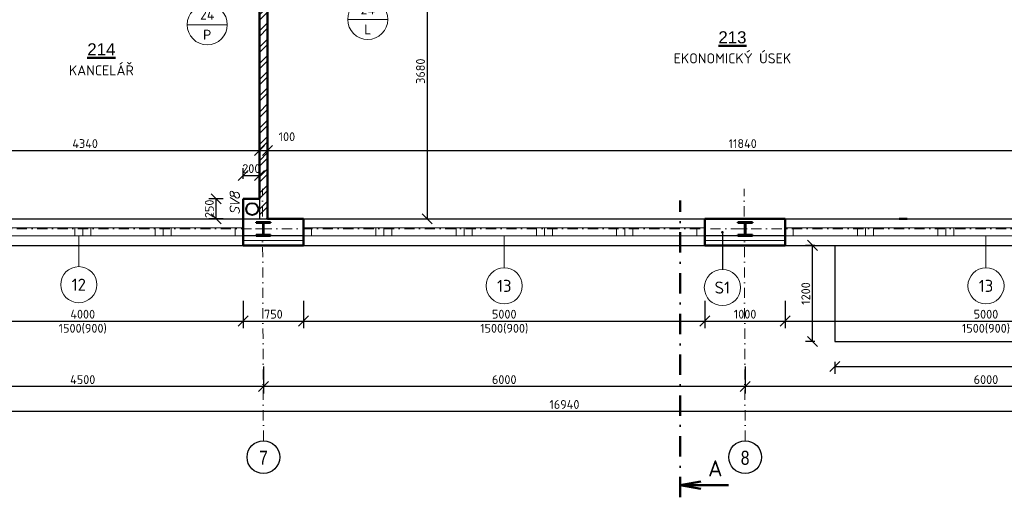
# Model space of a CAD drawing. Header units: millimetres. Extents: x -118752 to 407724, y -73278 to 155058.
# Tile 65 of 256: x 88409 to 100673, y 5973 to 11925. Entities that reach past the tile are written whole.
import ezdxf
from ezdxf.enums import TextEntityAlignment as Align

# ---------------------------------------------------------------- set-up
doc = ezdxf.new("R2010")
doc.units = ezdxf.units.MM
doc.header["$LTSCALE"] = 10
doc.linetypes.add('DASHDOT', pattern=[25.4, 12.7, -6.35, 0, -6.35])
for name, color, linetype, lineweight in [('CKBUBLINY', 1, 'Continuous', 18), ('CKBUBLINY_POPIS', 3, 'Continuous', 25), ('CKIZOLACE', 1, 'Continuous', 18), ('CKKOTY', 3, 'Continuous', 25), ('CKOKNA', 1, 'Continuous', 18), ('CKPOPIS_POHLED', 3, 'Continuous', 25), ('CKPOPISM', 6, 'Continuous', 50), ('CKPOPISM_POPIS', 3, 'Continuous', 25), ('CKRASTR', 7, 'DASHDOT', 15), ('CKRASTR_POPIS', 3, 'Continuous', 25), ('CKREZY_OZNACENI', 4, 'DASHDOT', 50), ('CKSTENY_PODROVINOU', 7, 'Continuous', 25), ('CKSTENY_REZ', 6, 'Continuous', 50), ('CKTEXTY_MALE', 3, 'Continuous', 18), ('CSPROFILY_OSY', 1, 'DASHDOT', 18), ('CSPROFILY_REZY', 4, 'Continuous', 50), ('srafy', 7, 'Continuous', 18), ('ZTI-DEŠŤOVÁ-KANALIZACE', 210, 'KANALIZACE', 40)]:
    doc.layers.add(name, color=color, linetype=linetype, lineweight=lineweight)
doc.styles.add('Arial', font='arial.ttf', dxfattribs={"width": 0.8})
doc.styles.add('KURZIVA', font='italic__.ttf')
doc.styles.get("Standard").update_dxf_attribs({"font": 'isocpeur.ttf'})
doc.linetypes.add('IZOLACE_POLYSTYREN_EXPANDOVANY', pattern='A,1,[224,CADKON.SHX,S=0.01,R=0,X=-0.5,Y=-1.74],-2', length=3)
doc.linetypes.add('KANALIZACE', pattern='A,30,-3.5,["C",Standard,S=2.54,R=0,X=-3.81,Y=-1.27],-0.001', length=33.501)
doc.dimstyles.new('CADKON', dxfattribs={"dimscale": 50, "dimtxt": 2.2, "dimasz": 2.5, "dimexe": 1.8, "dimexo": 5, "dimgap": 0.6, "dimtad": 1, "dimrnd": 1, "dimtxsty": 'Standard', "dimblk1": 'OBLIQUE', "dimblk2": 'OBLIQUE', "dimsah": 1, "dimcen": 2.5, "dimadec": 1, "dimazin": 2, "dimtfac": 1, "dimtdec": 4, "dimtix": 1, "dimtmove": 2, "dimatfit": 3, "dimldrblk": 'OPEN30', "dimfxl": 5, "dimfxlon": 1, "dimtolj": 1, "dimarcsym": 0})

# ---------------------------------------------------------------- blocks, each defined once
blk = doc.blocks.new('_OBLIQUE')
at = {"color": 0, "linetype": 'ByBlock'}
blk.add_line((-0.5, -0.5), (0.5, 0.5), dxfattribs=at)
blk = doc.blocks.new('*D7928')
at = {"layer": 'CKKOTY', "color": 0, "lineweight": -2}
for p, q in [((96944, 8420), (96944, 8080)), ((97944, 8420), (97944, 8080)), ((96944, 8170), (97944, 8170))]:
    blk.add_line(p, q, dxfattribs=at)
at = {"layer": 'Defpoints', "color": 0}
for p in [(96944, 9113), (97944, 9113), (97944, 8170)]:
    blk.add_point(p, dxfattribs=at)
at = {"layer": 'CKKOTY', "color": 0, "lineweight": -2, "xscale": 125, "yscale": 125, "zscale": 125, "rotation": 180}
blk.add_blockref('_OBLIQUE', (96944, 8170), dxfattribs=at)
at = {"layer": 'CKKOTY', "color": 0, "lineweight": -2, "xscale": 125, "yscale": 125, "zscale": 125}
blk.add_blockref('_OBLIQUE', (97944, 8170), dxfattribs=at)
at = {"layer": 'CKKOTY', "color": 0, "insert": (97444, 8255), "char_height": 110, "attachment_point": 5}
blk.add_mtext('\\A1;1000', dxfattribs=at)
blk = doc.blocks.new('_Open30')
at = {"color": 0, "lineweight": -2}
for p, q in [((-1, 0.268), (0, 0)), ((0, 0), (-1, -0.268)), ((0, 0), (-1, 0))]:
    blk.add_line(p, q, dxfattribs=at)
blk = doc.blocks.new('*D7931')
at = {"layer": 'CKKOTY', "color": 0, "lineweight": -2}
for p, q in [((97444, 7605), (97444, 7265)), ((103444, 7605), (103444, 7265)), ((103444, 7355), (97444, 7355))]:
    blk.add_line(p, q, dxfattribs=at)
at = {"layer": 'Defpoints', "color": 0}
for p in [(103444, 9113), (97444, 8170), (97444, 7355)]:
    blk.add_point(p, dxfattribs=at)
at = {"layer": 'CKKOTY', "color": 0, "lineweight": -2, "xscale": 125, "yscale": 125, "zscale": 125, "rotation": 180}
blk.add_blockref('_OBLIQUE', (97444, 7355), dxfattribs=at)
at = {"layer": 'CKKOTY', "color": 0, "lineweight": -2, "xscale": 125, "yscale": 125, "zscale": 125}
blk.add_blockref('_OBLIQUE', (103444, 7355), dxfattribs=at)
at = {"layer": 'CKKOTY', "color": 0, "insert": (100444, 7440), "char_height": 110, "attachment_point": 5}
blk.add_mtext('\\A1;6000', dxfattribs=at)
blk = doc.blocks.new('*D7932')
at = {"layer": 'CKKOTY', "color": 0, "lineweight": -2}
for p, q in [((91444, 7605), (91444, 7265)), ((97444, 7605), (97444, 7265)), ((97444, 7355), (91444, 7355))]:
    blk.add_line(p, q, dxfattribs=at)
at = {"layer": 'Defpoints', "color": 0}
for p in [(91444, 8170), (97444, 8170), (91444, 7355)]:
    blk.add_point(p, dxfattribs=at)
at = {"layer": 'CKKOTY', "color": 0, "lineweight": -2, "xscale": 125, "yscale": 125, "zscale": 125, "rotation": 180}
blk.add_blockref('_OBLIQUE', (91444, 7355), dxfattribs=at)
at = {"layer": 'CKKOTY', "color": 0, "lineweight": -2, "xscale": 125, "yscale": 125, "zscale": 125}
blk.add_blockref('_OBLIQUE', (97444, 7355), dxfattribs=at)
at = {"layer": 'CKKOTY', "color": 0, "insert": (94444, 7440), "char_height": 110, "attachment_point": 5}
blk.add_mtext('\\A1;6000', dxfattribs=at)
blk = doc.blocks.new('*D7933')
at = {"layer": 'CKKOTY', "color": 0, "lineweight": -2}
for p, q in [((86944, 7605), (86944, 7265)), ((91444, 7605), (91444, 7265)), ((91444, 7355), (86944, 7355))]:
    blk.add_line(p, q, dxfattribs=at)
at = {"layer": 'Defpoints', "color": 0}
for p in [(86944, 8113), (91444, 8170), (86944, 7355)]:
    blk.add_point(p, dxfattribs=at)
at = {"layer": 'CKKOTY', "color": 0, "lineweight": -2, "xscale": 125, "yscale": 125, "zscale": 125, "rotation": 180}
blk.add_blockref('_OBLIQUE', (86944, 7355), dxfattribs=at)
at = {"layer": 'CKKOTY', "color": 0, "lineweight": -2, "xscale": 125, "yscale": 125, "zscale": 125}
blk.add_blockref('_OBLIQUE', (91444, 7355), dxfattribs=at)
at = {"layer": 'CKKOTY', "color": 0, "insert": (89194, 7440), "char_height": 110, "attachment_point": 5}
blk.add_mtext('\\A1;4500', dxfattribs=at)
blk = doc.blocks.new('*D7935')
at = {"layer": 'CKKOTY', "color": 0, "lineweight": -2}
for p, q in [((86724, 7295), (86724, 6955)), ((103664, 7295), (103664, 6955)), ((86724, 7045), (103664, 7045))]:
    blk.add_line(p, q, dxfattribs=at)
at = {"layer": 'Defpoints', "color": 0}
for p in [(86724, 9113), (103664, 9113), (103664, 7045)]:
    blk.add_point(p, dxfattribs=at)
at = {"layer": 'CKKOTY', "color": 0, "lineweight": -2, "xscale": 125, "yscale": 125, "zscale": 125, "rotation": 180}
blk.add_blockref('_OBLIQUE', (86724, 7045), dxfattribs=at)
at = {"layer": 'CKKOTY', "color": 0, "lineweight": -2, "xscale": 125, "yscale": 125, "zscale": 125}
blk.add_blockref('_OBLIQUE', (103664, 7045), dxfattribs=at)
at = {"layer": 'CKKOTY', "color": 0, "insert": (95194, 7130), "char_height": 110, "attachment_point": 5}
blk.add_mtext('\\A1;16940', dxfattribs=at)
blk = doc.blocks.new('_Open90')
at = {"color": 0, "lineweight": -2}
for p, q in [((0, 0), (-1, 0)), ((-0.5, 0.5), (0, 0)), ((0, 0), (-0.5, -0.5))]:
    blk.add_line(p, q, dxfattribs=at)
blk = doc.blocks.new('*D7937')
at = {"layer": 'CKKOTY', "color": 0, "lineweight": -2}
for p, q in [((91194, 8420), (91194, 8080)), ((91944, 8420), (91944, 8080)), ((91194, 8170), (91944, 8170))]:
    blk.add_line(p, q, dxfattribs=at)
at = {"layer": 'Defpoints', "color": 0}
for p in [(91194, 9113), (91944, 9113), (91944, 8170)]:
    blk.add_point(p, dxfattribs=at)
at = {"layer": 'CKKOTY', "color": 0, "lineweight": -2, "xscale": 125, "yscale": 125, "zscale": 125, "rotation": 180}
blk.add_blockref('_OBLIQUE', (91194, 8170), dxfattribs=at)
at = {"layer": 'CKKOTY', "color": 0, "lineweight": -2, "xscale": 125, "yscale": 125, "zscale": 125}
blk.add_blockref('_OBLIQUE', (91944, 8170), dxfattribs=at)
at = {"layer": 'CKKOTY', "color": 0, "insert": (91569, 8255), "char_height": 110, "attachment_point": 5}
blk.add_mtext('\\A1;750', dxfattribs=at)
blk = doc.blocks.new('*D7938')
at = {"layer": 'CKKOTY', "color": 0, "lineweight": -2}
for p, q in [((87194, 8420), (87194, 8080)), ((91194, 8420), (91194, 8080)), ((87194, 8170), (91194, 8170))]:
    blk.add_line(p, q, dxfattribs=at)
at = {"layer": 'Defpoints', "color": 0}
for p in [(87194, 9113), (91194, 9113), (91194, 8170)]:
    blk.add_point(p, dxfattribs=at)
at = {"layer": 'CKKOTY', "color": 0, "lineweight": -2, "xscale": 125, "yscale": 125, "zscale": 125, "rotation": 180}
blk.add_blockref('_OBLIQUE', (87194, 8170), dxfattribs=at)
at = {"layer": 'CKKOTY', "color": 0, "lineweight": -2, "xscale": 125, "yscale": 125, "zscale": 125}
blk.add_blockref('_OBLIQUE', (91194, 8170), dxfattribs=at)
at = {"layer": 'CKKOTY', "color": 0, "char_height": 110, "attachment_point": 5}
for s, insert in [('\\A1;4000', (89194, 8255)), ('\\A1;1500(900)', (89194, 8074))]:
    blk.add_mtext(s, dxfattribs=dict(at, insert=insert))
blk = doc.blocks.new('*D7939')
at = {"layer": 'CKKOTY', "color": 0, "lineweight": -2}
for p, q in [((91944, 8420), (91944, 8080)), ((96944, 8420), (96944, 8080)), ((91944, 8170), (96944, 8170))]:
    blk.add_line(p, q, dxfattribs=at)
at = {"layer": 'Defpoints', "color": 0}
for p in [(91944, 9113), (96944, 9113), (96944, 8170)]:
    blk.add_point(p, dxfattribs=at)
at = {"layer": 'CKKOTY', "color": 0, "lineweight": -2, "xscale": 125, "yscale": 125, "zscale": 125, "rotation": 180}
blk.add_blockref('_OBLIQUE', (91944, 8170), dxfattribs=at)
at = {"layer": 'CKKOTY', "color": 0, "lineweight": -2, "xscale": 125, "yscale": 125, "zscale": 125}
blk.add_blockref('_OBLIQUE', (96944, 8170), dxfattribs=at)
at = {"layer": 'CKKOTY', "color": 0, "char_height": 110, "attachment_point": 5}
for s, insert in [('\\A1;5000', (94444, 8255)), ('\\A1;1500(900)', (94444, 8074))]:
    blk.add_mtext(s, dxfattribs=dict(at, insert=insert))
blk = doc.blocks.new('*D7940')
at = {"layer": 'CKKOTY', "color": 0, "lineweight": -2}
for p, q in [((97944, 8420), (97944, 8080)), ((102944, 8420), (102944, 8080)), ((97944, 8170), (102944, 8170))]:
    blk.add_line(p, q, dxfattribs=at)
at = {"layer": 'Defpoints', "color": 0}
for p in [(97944, 9113), (102944, 9113), (102944, 8170)]:
    blk.add_point(p, dxfattribs=at)
at = {"layer": 'CKKOTY', "color": 0, "lineweight": -2, "xscale": 125, "yscale": 125, "zscale": 125, "rotation": 180}
blk.add_blockref('_OBLIQUE', (97944, 8170), dxfattribs=at)
at = {"layer": 'CKKOTY', "color": 0, "lineweight": -2, "xscale": 125, "yscale": 125, "zscale": 125}
blk.add_blockref('_OBLIQUE', (102944, 8170), dxfattribs=at)
at = {"layer": 'CKKOTY', "color": 0, "char_height": 110, "attachment_point": 5}
for s, insert in [('\\A1;5000', (100444, 8255)), ('\\A1;1500(900)', (100444, 8074))]:
    blk.add_mtext(s, dxfattribs=dict(at, insert=insert))
blk = doc.blocks.new('*D7956')
at = {"layer": 'CKKOTY', "color": 0, "lineweight": -2}
for p, q in [((91494, 10046), (91494, 10386)), ((103334, 10046), (103334, 10386)), ((91494, 10296), (103334, 10296))]:
    blk.add_line(p, q, dxfattribs=at)
at = {"layer": 'Defpoints', "color": 0}
for p in [(103334, 10296), (91494, 9443), (103334, 9443)]:
    blk.add_point(p, dxfattribs=at)
at = {"layer": 'CKKOTY', "color": 0, "lineweight": -2, "xscale": 125, "yscale": 125, "zscale": 125, "rotation": 180}
blk.add_blockref('_OBLIQUE', (91494, 10296), dxfattribs=at)
at = {"layer": 'CKKOTY', "color": 0, "lineweight": -2, "xscale": 125, "yscale": 125, "zscale": 125}
blk.add_blockref('_OBLIQUE', (103334, 10296), dxfattribs=at)
at = {"layer": 'CKKOTY', "color": 0, "insert": (97414, 10381), "char_height": 110, "attachment_point": 5}
blk.add_mtext('\\A1;11840', dxfattribs=at)
blk = doc.blocks.new('*D7995')
at = {"layer": 'CKKOTY', "color": 0, "lineweight": -2}
for p, q in [((93236, 13123), (93576, 13123)), ((93486, 13123), (93486, 9443)), ((93236, 9443), (93576, 9443))]:
    blk.add_line(p, q, dxfattribs=at)
at = {"layer": 'Defpoints', "color": 0}
for p in [(92344, 13123), (91944, 9443), (93486, 9443)]:
    blk.add_point(p, dxfattribs=at)
at = {"layer": 'CKKOTY', "color": 0, "lineweight": -2, "xscale": 125, "yscale": 125, "zscale": 125}
for p, rotation in [((93486, 13123), 90), ((93486, 9443), 270)]:
    blk.add_blockref('_OBLIQUE', p, dxfattribs=dict(at, rotation=rotation))
at = {"layer": 'CKKOTY', "color": 0, "insert": (93401, 11283), "char_height": 110, "attachment_point": 5, "rotation": 90}
blk.add_mtext('\\A1;3680', dxfattribs=at)
blk = doc.blocks.new('*D8735')
at = {"layer": 'CKKOTY', "color": 0, "lineweight": -2}
for p, q in [((98563, 7663), (98563, 7512)), ((103663, 7663), (103663, 7512)), ((98563, 7602), (103663, 7602))]:
    blk.add_line(p, q, dxfattribs=at)
at = {"layer": 'Defpoints', "color": 0}
for p in [(98563, 7913), (103663, 7913), (103663, 7602)]:
    blk.add_point(p, dxfattribs=at)
at = {"layer": 'CKKOTY', "color": 0, "lineweight": -2, "xscale": 125, "yscale": 125, "zscale": 125, "rotation": 180}
blk.add_blockref('_OBLIQUE', (98563, 7602), dxfattribs=at)
at = {"layer": 'CKKOTY', "color": 0, "lineweight": -2, "xscale": 125, "yscale": 125, "zscale": 125}
blk.add_blockref('_OBLIQUE', (103663, 7602), dxfattribs=at)
at = {"layer": 'CKKOTY', "color": 0, "insert": (101113, 7687), "char_height": 110, "attachment_point": 5}
blk.add_mtext('\\A1;5100', dxfattribs=at)
blk = doc.blocks.new('*D8802')
at = {"layer": 'CKKOTY', "color": 0, "lineweight": -2}
for p, q in [((90944, 9693), (90766, 9693)), ((90856, 9443), (90856, 9693)), ((90944, 9443), (90766, 9443))]:
    blk.add_line(p, q, dxfattribs=at)
at = {"layer": 'Defpoints', "color": 0}
for p in [(90856, 9693), (91194, 9693), (91194, 9443)]:
    blk.add_point(p, dxfattribs=at)
at = {"layer": 'CKKOTY', "color": 0, "lineweight": -2, "xscale": 125, "yscale": 125, "zscale": 125}
for p, rotation in [((90856, 9693), 270), ((90856, 9443), 90)]:
    blk.add_blockref('_OBLIQUE', p, dxfattribs=dict(at, rotation=rotation))
at = {"layer": 'CKKOTY', "color": 0, "insert": (90771, 9568), "char_height": 110, "attachment_point": 5, "rotation": 90}
blk.add_mtext('\\A1;250', dxfattribs=at)
blk = doc.blocks.new('*D8803')
at = {"layer": 'CKKOTY', "color": 0, "lineweight": -2}
for p, q in [((87054, 10046), (87054, 10386)), ((91394, 10046), (91394, 10386)), ((87054, 10296), (91394, 10296))]:
    blk.add_line(p, q, dxfattribs=at)
at = {"layer": 'Defpoints', "color": 0}
for p in [(91394, 10296), (87054, 9443), (91394, 9443)]:
    blk.add_point(p, dxfattribs=at)
at = {"layer": 'CKKOTY', "color": 0, "lineweight": -2, "xscale": 125, "yscale": 125, "zscale": 125, "rotation": 180}
blk.add_blockref('_OBLIQUE', (87054, 10296), dxfattribs=at)
at = {"layer": 'CKKOTY', "color": 0, "lineweight": -2, "xscale": 125, "yscale": 125, "zscale": 125}
blk.add_blockref('_OBLIQUE', (91394, 10296), dxfattribs=at)
at = {"layer": 'CKKOTY', "color": 0, "insert": (89224, 10381), "char_height": 110, "attachment_point": 5}
blk.add_mtext('\\A1;4340', dxfattribs=at)
blk = doc.blocks.new('*D8804')
at = {"layer": 'CKKOTY', "color": 0, "lineweight": -2}
for p, q in [((91394, 10046), (91394, 10386)), ((91494, 10046), (91494, 10386)), ((91394, 10296), (91494, 10296))]:
    blk.add_line(p, q, dxfattribs=at)
at = {"layer": 'Defpoints', "color": 0}
for p in [(91494, 10296), (91394, 9443), (91494, 9443)]:
    blk.add_point(p, dxfattribs=at)
at = {"layer": 'CKKOTY', "color": 0, "lineweight": -2, "xscale": 125, "yscale": 125, "zscale": 125, "rotation": 180}
blk.add_blockref('_OBLIQUE', (91394, 10296), dxfattribs=at)
at = {"layer": 'CKKOTY', "color": 0, "lineweight": -2, "xscale": 125, "yscale": 125, "zscale": 125}
blk.add_blockref('_OBLIQUE', (91494, 10296), dxfattribs=at)
at = {"layer": 'CKKOTY', "color": 0, "insert": (91737, 10466), "char_height": 110, "attachment_point": 5}
blk.add_mtext('\\A1;100', dxfattribs=at)
blk = doc.blocks.new('*D8805')
at = {"layer": 'CKKOTY', "color": 0, "lineweight": -2}
for p, q in [((91194, 9943), (91194, 10074)), ((91394, 9943), (91394, 10074)), ((91194, 9984), (91394, 9984))]:
    blk.add_line(p, q, dxfattribs=at)
at = {"layer": 'Defpoints', "color": 0}
for p in [(91394, 9984), (91194, 9693), (91394, 9693)]:
    blk.add_point(p, dxfattribs=at)
at = {"layer": 'CKKOTY', "color": 0, "lineweight": -2, "xscale": 125, "yscale": 125, "zscale": 125}
blk.add_blockref('_OBLIQUE', (91194, 9984), dxfattribs=at)
at = {"layer": 'CKKOTY', "color": 0, "lineweight": -2, "xscale": 125, "yscale": 125, "zscale": 125, "rotation": 180}
blk.add_blockref('_OBLIQUE', (91394, 9984), dxfattribs=at)
at = {"layer": 'CKKOTY', "color": 0, "insert": (91294, 10069), "char_height": 110, "attachment_point": 5}
blk.add_mtext('\\A1;200', dxfattribs=at)
blk = doc.blocks.new('*D8839')
at = {"layer": 'CKKOTY', "color": 0, "lineweight": -2}
for p, q in [((98313, 9113), (98195, 9113)), ((98285, 7913), (98285, 9113)), ((98313, 7913), (98195, 7913))]:
    blk.add_line(p, q, dxfattribs=at)
at = {"layer": 'Defpoints', "color": 0}
for p in [(98285, 9113), (98563, 9113), (98563, 7913)]:
    blk.add_point(p, dxfattribs=at)
at = {"layer": 'CKKOTY', "color": 0, "lineweight": -2, "xscale": 125, "yscale": 125, "zscale": 125}
for p, rotation in [((98285, 9113), 90), ((98285, 7913), 270)]:
    blk.add_blockref('_OBLIQUE', p, dxfattribs=dict(at, rotation=rotation))
at = {"layer": 'CKKOTY', "color": 0, "insert": (98200, 8513), "char_height": 110, "attachment_point": 5, "rotation": 90}
blk.add_mtext('\\A1;1200', dxfattribs=at)
blk = doc.blocks.new('CK_BUBBLE_1_0_0')
at = {"color": 0, "linetype": 'ByBlock', "lineweight": -2}
blk.add_circle((0, 0), 1, dxfattribs=at)
blk = doc.blocks.new('CK_S_EXT_HEAHEA180')
for p, q in [((-90, 85.5), (90, 85.5)), ((-90, 85.5), (-90, 76)), ((-90, 76), (-18, 76)), ((-3, -61), (-3, 61)), ((3, -61), (3, 61)), ((90, 76), (18, 76)), ((90, 85.5), (90, 76)), ((-90, -85.5), (-90, -76)), ((-90, -76), (-18, -76)), ((-90, -85.5), (90, -85.5)), ((90, -76), (18, -76)), ((90, -85.5), (90, -76))]:
    blk.add_line(p, q)
for centre, start, end in [((-18, 61), 0, 90), ((18, 61), 90, 180), ((-18, -61), 270, 0), ((18, -61), 180, 270)]:
    blk.add_arc(centre, 15, start, end)
blk = doc.blocks.new('CK_BUBBLE_2_0_0')
at = {"color": 0, "linetype": 'ByBlock', "lineweight": -2}
blk.add_line((1, 0), (-1, 0), dxfattribs=at)
blk.add_circle((0, 0), 1, dxfattribs=at)
blk = doc.blocks.new('CKBL2010716103042', base_point=(89426, 10527))
blk = doc.blocks.new('CKBL2010716103034', base_point=(95404, 10634))

msp = doc.modelspace()

# ---------------------------------------------------------------- hatches: boundary and pattern name
at = {"layer": 'srafy', "transparency": 33554661}
h = msp.add_hatch(dxfattribs=at)
h.set_pattern_fill('ANSI32', color=256, scale=15, style=0)
h.paths.add_polyline_path([(91394.387, 9692.666), (91394.387, 9442.666), (91433.824, 9442.666), (91494.387, 9442.666), (91494.387, 13123.166), (91432.373, 13123.166), (91394.387, 13123.166)])
h.paths.add_polyline_path([(91162.387, 10151.707), (91426.387, 10151.707), (91426.387, 9986.707), (91162.387, 9986.707)], flags=24)

# ---------------------------------------------------------------- linework, layer by layer
at = {"layer": 'CKBUBLINY'}
for p, q in [((89144.387, 8847.567), (89144.387, 9232.666)), ((94444.387, 8832.666), (94444.387, 9232.666)), ((100444.387, 8832.666), (100444.387, 9232.666))]:
    msp.add_line(p, q, dxfattribs=at)
at = {"layer": 'CKIZOLACE', "linetype": 'IZOLACE_POLYSTYREN_EXPANDOVANY', "ltscale": 3}
for points in [[(91944.387, 9172.666), (91194.387, 9172.666)], [(97944.387, 9172.666), (96944.387, 9172.666)]]:
    msp.add_lwpolyline(points, dxfattribs=at)
at = {"layer": 'CKOKNA'}
for p, q in [((88294.387, 9332.666), (89094.387, 9332.666)), ((89194.387, 9332.666), (89094.387, 9332.666)), ((89094.387, 9232.666), (89094.387, 9332.666)), ((89194.387, 9232.666), (89194.387, 9332.666)), ((89294.387, 9332.666), (89194.387, 9332.666)), ((89294.387, 9332.666), (90094.387, 9332.666)), ((89294.387, 9232.666), (89294.387, 9332.666)), ((90194.387, 9332.666), (90094.387, 9332.666)), ((90094.387, 9232.666), (90094.387, 9332.666)), ((90194.387, 9232.666), (90194.387, 9332.666)), ((90294.387, 9332.666), (90194.387, 9332.666)), ((90294.387, 9332.666), (91094.387, 9332.666)), ((90294.387, 9232.666), (90294.387, 9332.666)), ((91094.387, 9332.666), (91194.387, 9332.666)), ((91094.387, 9232.666), (91094.387, 9332.666)), ((91194.387, 9232.666), (91194.387, 9332.666)), ((92044.387, 9332.666), (91944.387, 9332.666)), ((91944.387, 9232.666), (91944.387, 9332.666)), ((92044.387, 9332.666), (92844.387, 9332.666)), ((92044.387, 9232.666), (92044.387, 9332.666)), ((92944.387, 9332.666), (92844.387, 9332.666)), ((92844.387, 9232.666), (92844.387, 9332.666)), ((92944.387, 9232.666), (92944.387, 9332.666)), ((93044.387, 9332.666), (92944.387, 9332.666)), ((93044.387, 9332.666), (93844.387, 9332.666)), ((93044.387, 9232.666), (93044.387, 9332.666)), ((93944.387, 9332.666), (93844.387, 9332.666)), ((93844.387, 9232.666), (93844.387, 9332.666)), ((93944.387, 9232.666), (93944.387, 9332.666)), ((94044.387, 9332.666), (93944.387, 9332.666)), ((94044.387, 9332.666), (94844.387, 9332.666)), ((94044.387, 9232.666), (94044.387, 9332.666)), ((94944.387, 9332.666), (94844.387, 9332.666)), ((94844.387, 9232.666), (94844.387, 9332.666)), ((94944.387, 9232.666), (94944.387, 9332.666)), ((95044.387, 9332.666), (94944.387, 9332.666)), ((95044.387, 9332.666), (95844.387, 9332.666)), ((95044.387, 9232.666), (95044.387, 9332.666)), ((95944.387, 9332.666), (95844.387, 9332.666)), ((95844.387, 9232.666), (95844.387, 9332.666)), ((95944.387, 9232.666), (95944.387, 9332.666)), ((96044.387, 9332.666), (95944.387, 9332.666)), ((96044.387, 9332.666), (96844.387, 9332.666)), ((96044.387, 9232.666), (96044.387, 9332.666)), ((96844.387, 9232.666), (96844.387, 9332.666)), ((96844.387, 9332.666), (96944.387, 9332.666)), ((96944.387, 9232.666), (96944.387, 9332.666)), ((98044.387, 9332.666), (97944.387, 9332.666)), ((97944.387, 9232.666), (97944.387, 9332.666)), ((98044.387, 9332.666), (98844.387, 9332.666)), ((98044.387, 9232.666), (98044.387, 9332.666)), ((98944.387, 9332.666), (98844.387, 9332.666)), ((98844.387, 9232.666), (98844.387, 9332.666)), ((98944.387, 9232.666), (98944.387, 9332.666)), ((99044.387, 9332.666), (98944.387, 9332.666)), ((99044.387, 9332.666), (99844.387, 9332.666)), ((99044.387, 9232.666), (99044.387, 9332.666)), ((99944.387, 9332.666), (99844.387, 9332.666)), ((99844.387, 9232.666), (99844.387, 9332.666)), ((99944.387, 9232.666), (99944.387, 9332.666)), ((100044.387, 9332.666), (99944.387, 9332.666)), ((100044.387, 9332.666), (100844.387, 9332.666)), ((100044.387, 9232.666), (100044.387, 9332.666)), ((88294.387, 9232.666), (89094.387, 9232.666)), ((89194.387, 9232.666), (89094.387, 9232.666)), ((89294.387, 9232.666), (89194.387, 9232.666)), ((89294.387, 9232.666), (90094.387, 9232.666)), ((90194.387, 9232.666), (90094.387, 9232.666)), ((90294.387, 9232.666), (90194.387, 9232.666)), ((90294.387, 9232.666), (91094.387, 9232.666)), ((91094.387, 9232.666), (91194.387, 9232.666)), ((92044.387, 9232.666), (91944.387, 9232.666)), ((92044.387, 9232.666), (92844.387, 9232.666)), ((92944.387, 9232.666), (92844.387, 9232.666)), ((93044.387, 9232.666), (92944.387, 9232.666)), ((93044.387, 9232.666), (93844.387, 9232.666)), ((93944.387, 9232.666), (93844.387, 9232.666)), ((94044.387, 9232.666), (93944.387, 9232.666)), ((94044.387, 9232.666), (94844.387, 9232.666)), ((94944.387, 9232.666), (94844.387, 9232.666)), ((95044.387, 9232.666), (94944.387, 9232.666)), ((95044.387, 9232.666), (95844.387, 9232.666)), ((95944.387, 9232.666), (95844.387, 9232.666)), ((96044.387, 9232.666), (95944.387, 9232.666)), ((96044.387, 9232.666), (96844.387, 9232.666)), ((96844.387, 9232.666), (96944.387, 9232.666)), ((98044.387, 9232.666), (97944.387, 9232.666)), ((98044.387, 9232.666), (98844.387, 9232.666)), ((98944.387, 9232.666), (98844.387, 9232.666)), ((99044.387, 9232.666), (98944.387, 9232.666)), ((99044.387, 9232.666), (99844.387, 9232.666)), ((99944.387, 9232.666), (99844.387, 9232.666)), ((100044.387, 9232.666), (99944.387, 9232.666)), ((100044.387, 9232.666), (100844.387, 9232.666))]:
    msp.add_line(p, q, dxfattribs=at)
at = {"layer": 'CKRASTR'}
for p, q in [((91444.51, 6678.275), (91432.373, 9818.166)), ((97444.51, 6678.275), (97432.373, 9818.166)), ((82782.01, 9318.166), (104444.387, 9318.166))]:
    msp.add_line(p, q, dxfattribs=at)
at = {"layer": 'CKRASTR_POPIS'}
for centre in [(91444.387, 6474.353), (97444.387, 6474.353)]:
    msp.add_circle(centre, 203.923, dxfattribs=at)
at = {"layer": 'CKREZY_OZNACENI', "ltscale": 2}
msp.add_line((96636.055, 5973.2), (96636.055, 9670.867), dxfattribs=at)
at = {"layer": 'CKREZY_OZNACENI', "linetype": 'Continuous'}
for q in [(96894.567, 6168.783), (97236.055, 6123.2), (96894.567, 6077.617)]:
    msp.add_line((96636.055, 6123.2), q, dxfattribs=at)
at = {"layer": 'CKSTENY_PODROVINOU'}
for p, q in [((91394.387, 9692.666), (91394.387, 9442.666)), ((87194.387, 9442.666), (91194.387, 9442.666)), ((91194.387, 9442.666), (91394.387, 9442.666)), ((91394.387, 9442.666), (91494.387, 9442.666)), ((91944.387, 9442.666), (96944.387, 9442.666)), ((97944.387, 9442.666), (102944.387, 9442.666)), ((91944.387, 9232.666), (91194.387, 9232.666)), ((91194.387, 9232.666), (91194.387, 9112.666)), ((91944.387, 9232.666), (91944.387, 9112.666)), ((97944.387, 9232.666), (96944.387, 9232.666)), ((96944.387, 9232.666), (96944.387, 9112.666)), ((97944.387, 9232.666), (97944.387, 9112.666)), ((87194.387, 9112.666), (91194.387, 9112.666)), ((91944.387, 9112.666), (96944.387, 9112.666)), ((97944.387, 9112.666), (102944.387, 9112.666)), ((98563.387, 9112.666), (98563.387, 7912.666)), ((98563.387, 7912.666), (103663.329, 7912.666))]:
    msp.add_line(p, q, dxfattribs=at)
at = {"layer": 'CKSTENY_REZ'}
for p, q in [((91394.387, 13123.166), (91394.387, 9692.666)), ((91494.387, 13123.166), (91494.387, 9442.666)), ((91194.387, 9442.666), (91194.387, 9692.666)), ((91194.387, 9692.666), (91394.387, 9692.666)), ((91194.387, 9112.666), (91194.387, 9442.666)), ((91944.387, 9442.666), (91494.387, 9442.666)), ((91944.387, 9112.666), (91944.387, 9442.666)), ((97944.387, 9442.666), (96944.387, 9442.666)), ((96944.387, 9112.666), (96944.387, 9442.666)), ((97564.387, 9442.666), (97464.387, 9442.666)), ((97944.387, 9112.666), (97944.387, 9442.666)), ((99464.387, 9442.666), (99364.387, 9442.666)), ((91944.387, 9112.666), (91194.387, 9112.666)), ((97944.387, 9112.666), (96944.387, 9112.666))]:
    msp.add_line(p, q, dxfattribs=at)
at = {"layer": 'CSPROFILY_OSY'}
for p, q in [((91444.387, 9222.666), (91444.387, 9413.666)), ((97444.387, 9222.666), (97444.387, 9413.666)), ((91344.387, 9318.166), (91544.387, 9318.166)), ((97344.387, 9318.166), (97544.387, 9318.166))]:
    msp.add_line(p, q, dxfattribs=at)
at = {"layer": 'ZTI-DEŠŤOVÁ-KANALIZACE'}
msp.add_circle((91305.464, 9564.709), 75, dxfattribs=at)

# ---------------------------------------------------------------- block references
at = {"layer": 'CKBUBLINY'}
ref = msp.add_blockref('CK_BUBBLE_2_0_0', (92744.387, 11928.166), dxfattribs=dict(at, xscale=250, yscale=250, zscale=250))
ref.add_attrib('NUM1', '24', dxfattribs={"layer": 'CKBUBLINY_POPIS', "height": 125}).set_placement((92744.387, 11990.666), align=Align.CENTER)
ref.add_attrib('NUM2', 'L', dxfattribs={"layer": 'CKBUBLINY_POPIS', "height": 125}).set_placement((92744.387, 11865.666), align=Align.TOP_CENTER)
ref = msp.add_blockref('CK_BUBBLE_2_0_0', (90744.387, 11862.166), dxfattribs=dict(at, xscale=250, yscale=250, zscale=250))
ref.add_attrib('NUM1', '24', dxfattribs={"layer": 'CKBUBLINY_POPIS', "height": 125}).set_placement((90744.387, 11924.666), align=Align.CENTER)
ref.add_attrib('NUM2', 'P', dxfattribs={"layer": 'CKBUBLINY_POPIS', "height": 125}).set_placement((90744.387, 11799.666), align=Align.TOP_CENTER)
ref = msp.add_blockref('CK_BUBBLE_1_0_0', (89144.387, 8622.567), dxfattribs=dict(at, xscale=225, yscale=225, zscale=225))
ref.add_attrib('NUM1', '12', dxfattribs={"layer": 'CKBUBLINY_POPIS', "height": 150}).set_placement((89144.387, 8622.567), align=Align.MIDDLE_CENTER)
ref = msp.add_blockref('CK_BUBBLE_1_0_0', (94444.387, 8607.666), dxfattribs=dict(at, xscale=225, yscale=225, zscale=225))
ref.add_attrib('NUM1', '13', dxfattribs={"layer": 'CKBUBLINY_POPIS', "height": 150}).set_placement((94444.387, 8607.666), align=Align.MIDDLE_CENTER)
ref = msp.add_blockref('CK_BUBBLE_1_0_0', (100444.387, 8607.666), dxfattribs=dict(at, xscale=225, yscale=225, zscale=225))
ref.add_attrib('NUM1', '13', dxfattribs={"layer": 'CKBUBLINY_POPIS', "height": 150}).set_placement((100444.387, 8607.666), align=Align.MIDDLE_CENTER)
ref = msp.add_blockref('CK_BUBBLE_1_0_0', (97161, 8586.5), dxfattribs=dict(at, xscale=225, yscale=225, zscale=225))
ref.add_attrib('NUM1', 'S1', dxfattribs={"layer": 'CKBUBLINY_POPIS', "height": 150}).set_placement((97161, 8586.5), align=Align.MIDDLE_CENTER)
at = {"layer": 'CKPOPISM'}
ref = msp.add_blockref('CKBL2010716103034', (97286.298, 11380.214), dxfattribs=dict(at, xscale=0.5, yscale=0.5, zscale=0.5))
ref.add_attrib('JMENO', 'EKONOMICKÝ ÚSEK', dxfattribs={"layer": 'CKPOPISM_POPIS', "height": 125}).set_placement((97286.298, 11380.214), align=Align.CENTER)
ref.add_attrib('CISLO', '%%U213', dxfattribs={"height": 150, "style": 'Arial'}).set_placement((97286.298, 11630.214), align=Align.CENTER)
ref = msp.add_blockref('CKBL2010716103042', (89426.051, 11230.574), dxfattribs=dict(at, xscale=0.5, yscale=0.5, zscale=0.5))
ref.add_attrib('JMENO', 'KANCELÁŘ', dxfattribs={"layer": 'CKPOPISM_POPIS', "height": 125}).set_placement((89426.051, 11230.574), align=Align.CENTER)
ref.add_attrib('CISLO', '%%U214', dxfattribs={"height": 150, "style": 'Arial'}).set_placement((89426.051, 11480.574), align=Align.CENTER)
at = {"layer": 'CSPROFILY_REZY'}
for p in [(91444.387, 9318.166), (97444.387, 9318.166)]:
    msp.add_blockref('CK_S_EXT_HEAHEA180', p, dxfattribs=at)

# ---------------------------------------------------------------- texts
at = {"layer": 'CKPOPIS_POHLED'}
msp.add_text('A', height=200, dxfattribs=at).set_placement((97073.071, 6334.171), align=Align.MIDDLE_CENTER)
at = {"layer": 'CKRASTR_POPIS', "style": 'Arial', "width": 0.8}
for s, p in [('7', (91444.387, 6465.895)), ('8', (97444.387, 6465.895))]:
    msp.add_text(s, height=175, dxfattribs=at).set_placement(p, align=Align.MIDDLE)
at = {"layer": 'CKTEXTY_MALE', "style": 'KURZIVA'}
msp.add_text('SV8', height=115, rotation=90, dxfattribs=at).set_placement((91145.474, 9493.895))

# ---------------------------------------------------------------- dimensions: what is measured, and where the dimension line sits
at = {"layer": 'CKKOTY'}
dim = msp.add_linear_dim(base=(93486.057, 9442.666), p1=(92344.387, 13123.166), p2=(91944.387, 9442.666), angle=90, dimstyle='CADKON', override={"dimscale": 50, "dimexo": 10, "dimtmove": 2}, dxfattribs=at)
dim.commit()
dim.dimension.update_dxf_attribs({"geometry": '*D7995', "text_midpoint": (93401.057, 11282.916)})
for base, p1, p2, override, picture, middle in [((91394.387, 10295.854), (87054.387, 9442.666), (91394.387, 9442.666), {"dimscale": 50, "dimexo": 10, "dimtmove": 2}, '*D8803', (89224.387, 10380.854)), ((103334.387, 10295.854), (91494.387, 9442.666), (103334.387, 9442.666), {"dimscale": 50, "dimexo": 10, "dimtmove": 2}, '*D7956', (97414.387, 10380.854)), ((103664.387, 7045.429), (86724.387, 9112.666), (103664.387, 9112.666), {"dimscale": 50, "dimexo": 10, "dimldrblk": 'Open90'}, '*D7935', (95194.387, 7130.429)), ((91944.387, 8170.01), (91194.387, 9112.666), (91944.387, 9112.666), {"dimscale": 50, "dimexo": 10, "dimtmove": 2}, '*D7937', (91569.387, 8255.01)), ((97944.387, 8170.01), (96944.387, 9112.666), (97944.387, 9112.666), {"dimscale": 50, "dimexo": 10, "dimtmove": 2}, '*D7928', (97444.387, 8255.01)), ((97444.387, 7355.169), (103444.387, 9112.666), (97444.387, 8170.01), {"dimscale": 50, "dimexo": 10, "dimtmove": 2}, '*D7931', (100444.387, 7440.169)), ((86944.387, 7355.169), (91444.387, 8170.01), (86944.387, 8112.877), {"dimscale": 50, "dimexo": 10, "dimtmove": 2}, '*D7933', (89194.387, 7440.169)), ((91444.387, 7355.169), (97444.387, 8170.01), (91444.387, 8170.01), {"dimscale": 50, "dimexo": 10, "dimtmove": 2}, '*D7932', (94444.387, 7440.169))]:
    dim = msp.add_linear_dim(base=base, p1=p1, p2=p2, dimstyle='CADKON', override=override, dxfattribs=at)
    dim.commit()
    dim.dimension.update_dxf_attribs({"geometry": picture, "text_midpoint": middle})
dim = msp.add_linear_dim(base=(91494.387, 10295.854), p1=(91394.387, 9442.666), p2=(91494.387, 9442.666), dimstyle='CADKON', override={"dimscale": 50, "dimexo": 10, "dimtmove": 2}, dxfattribs=at)
dim.commit()
dim.dimension.update_dxf_attribs({"geometry": '*D8804', "text_midpoint": (91736.769, 10465.854), "dimtype": 160})
for base, p1, p2, picture, middle in [((91394.387, 9984.207), (91194.387, 9692.666), (91394.387, 9692.666), '*D8805', (91294.387, 10069.207)), ((103663.329, 7601.646), (98563.387, 7912.666), (103663.329, 7912.666), '*D8735', (101113.358, 7686.646))]:
    dim = msp.add_linear_dim(base=base, p1=p1, p2=p2, dimstyle='CADKON', dxfattribs=at)
    dim.commit()
    dim.dimension.update_dxf_attribs({"geometry": picture, "text_midpoint": middle})
for base, p1, p2, picture, middle in [((90855.536, 9692.666), (91194.387, 9442.666), (91194.387, 9692.666), '*D8802', (90770.536, 9567.666)), ((98285.102, 9112.666), (98563.387, 7912.666), (98563.387, 9112.666), '*D8839', (98200.102, 8512.666))]:
    dim = msp.add_linear_dim(base=base, p1=p1, p2=p2, angle=90, dimstyle='CADKON', dxfattribs=at)
    dim.commit()
    dim.dimension.update_dxf_attribs({"geometry": picture, "text_midpoint": middle})
for base, p1, p2, picture, middle in [((91194.387, 8170.01), (87194.387, 9112.666), (91194.387, 9112.666), '*D7938', (89194.387, 8255.01)), ((96944.387, 8170.01), (91944.387, 9112.666), (96944.387, 9112.666), '*D7939', (94444.387, 8255.01)), ((102944.387, 8170.01), (97944.387, 9112.666), (102944.387, 9112.666), '*D7940', (100444.387, 8255.01))]:
    dim = msp.add_linear_dim(base=base, p1=p1, p2=p2, text='<>\\X1500(900)', dimstyle='CADKON', override={"dimscale": 50, "dimexo": 10, "dimtmove": 2}, dxfattribs=at)
    dim.commit()
    dim.dimension.update_dxf_attribs({"geometry": picture, "text_midpoint": middle})

# ---------------------------------------------------------------- leaders
at = {"layer": 'CKBUBLINY'}
msp.add_leader([(97161, 9275.51), (97161, 8811.5)], dimstyle='CADKON', override={"dimasz": 2.5, "dimldrblk": 'DotSmall'}, dxfattribs=at)

doc.saveas('drawing.dxf')
